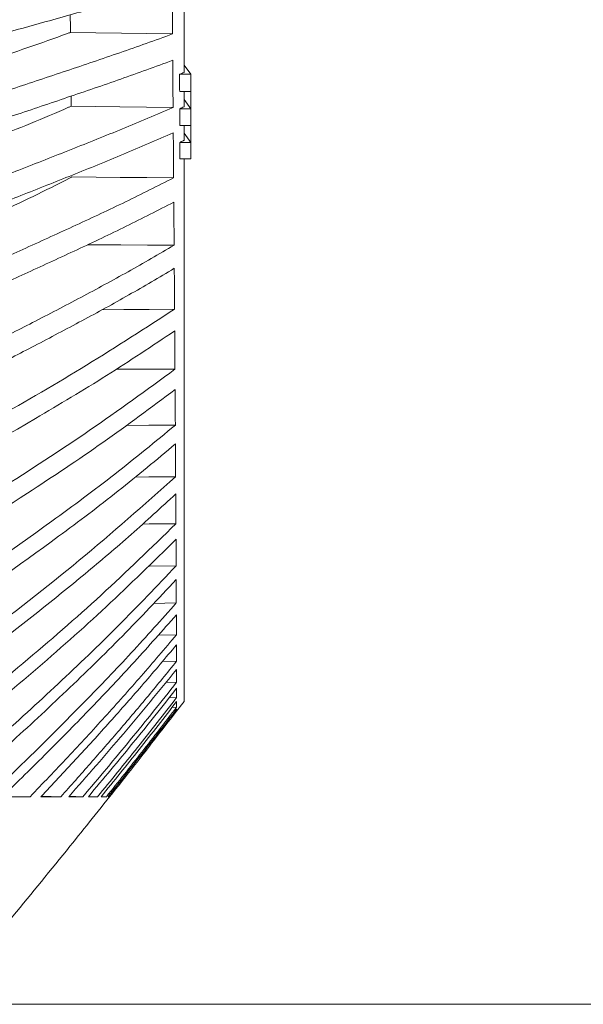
# Model space of a CAD drawing. Header units: millimetres. Extents: x 0 to 1118, y 0 to 864.
# Tile 147 of 256: x 412 to 426, y 410 to 435. Entities that reach past the tile are written whole.
import ezdxf

# ---------------------------------------------------------------- set-up
doc = ezdxf.new("R2010")
doc.units = ezdxf.units.MM
doc.styles.add('SLDTEXTSTYLE3', font='TXT', dxfattribs={"width": 0.605})
doc.dimstyles.new('SLDDIMSTYLE0', dxfattribs={"dimtxt": 3.175, "dimasz": 3.302, "dimexe": 0, "dimexo": 0.0625, "dimgap": 0.79375, "dimtad": 0, "dimtih": 1, "dimtoh": 1, "dimdec": 0, "dimlfac": 4, "dimrnd": 1e-09, "dimzin": 12, "dimdsep": 46, "dimtxsty": 'SLDTEXTSTYLE3', "dimsah": 1, "dimcen": 0.09, "dimadec": 0, "dimazin": 3, "dimtfac": 1, "dimtofl": 0, "dimtmove": 0, "dimatfit": 3, "dimfxl": 1, "dimfrac": 2, "dimtolj": 1, "dimtzin": 12, "dimarcsym": 0})
doc.dimstyles.new('SLDDIMSTYLE1', dxfattribs={"dimtxt": 3.175, "dimasz": 3.302, "dimexe": 0, "dimexo": 0.0625, "dimgap": 0.79375, "dimtad": 0, "dimtih": 1, "dimtoh": 1, "dimdec": 1, "dimlfac": 4, "dimrnd": 1e-09, "dimzin": 12, "dimdsep": 46, "dimtxsty": 'SLDTEXTSTYLE3', "dimsah": 1, "dimcen": 0.09, "dimadec": 0, "dimazin": 3, "dimtfac": 1, "dimtofl": 0, "dimtmove": 0, "dimatfit": 3, "dimfxl": 1, "dimfrac": 2, "dimtolj": 1, "dimtzin": 12, "dimarcsym": 0})

# ---------------------------------------------------------------- blocks, each defined once
blk = doc.blocks.new('_D')
at = {"color": 7, "linetype": 'Continuous', "lineweight": 0}
for p, q in [((297.585, 452.012), (447.586, 452.012)), ((445.986, 452.012), (445.986, 433.574)), ((445.986, 410.262), (445.986, 428.701)), ((390.092, 410.262), (447.586, 410.262))]:
    blk.add_line(p, q, dxfattribs=at)
for points in [[(445.986, 452.012), (445.478, 448.71), (446.494, 448.71)], [(445.986, 410.262), (446.494, 413.564), (445.478, 413.564)]]:
    blk.add_solid(points, dxfattribs=at)
at = {"color": 7, "linetype": 'Continuous', "lineweight": 0, "insert": (442.348, 432.794), "char_height": 3.175, "attachment_point": 1, "style": 'SLDTEXTSTYLE3'}
blk.add_mtext('167', dxfattribs=at)
blk = doc.blocks.new('_D_1')
at = {"color": 7, "linetype": 'Continuous', "lineweight": 0}
for p, q in [((378.572, 515.387), (455.724, 515.387)), ((454.124, 515.387), (454.124, 465.625)), ((454.124, 410.262), (454.124, 460.025)), ((390.092, 410.262), (455.724, 410.262))]:
    blk.add_line(p, q, dxfattribs=at)
for centre, start, end in [((453.54, 462.461), 153.4349, 206.5651), ((454.708, 462.461), 333.4349, 26.5651)]:
    blk.add_arc(centre, 5.448, start, end, dxfattribs=at)
for points in [[(454.124, 515.387), (453.616, 512.085), (454.632, 512.085)], [(454.124, 410.262), (454.632, 413.564), (453.616, 413.564)]]:
    blk.add_solid(points, dxfattribs=at)
at = {"color": 7, "linetype": 'Continuous', "lineweight": 0, "insert": (448.667, 464.117), "char_height": 3.175, "attachment_point": 1, "style": 'SLDTEXTSTYLE3'}
blk.add_mtext('420.5', dxfattribs=at)

msp = doc.modelspace()

# ---------------------------------------------------------------- linework, layer by layer
at = {"color": 7, "linetype": 'Continuous', "lineweight": 15}
for p, q in [((416.024, 434.058), (415.854, 434.291)), ((415.74, 434.058), (416.024, 434.058)), ((416.024, 433.616), (416.024, 434.058)), ((415.742, 433.616), (416.024, 433.616)), ((415.854, 433.229), (415.854, 433.616)), ((416.024, 433.616), (416.024, 433.179)), ((412.966, 433.5), (412.969, 433.244)), ((416.024, 433.179), (415.854, 433.412)), ((415.744, 432.746), (415.743, 433.179)), ((415.743, 433.179), (416.024, 433.179)), ((416.024, 432.746), (416.024, 433.179)), ((415.744, 432.746), (416.024, 432.746)), ((415.854, 432.367), (415.854, 432.746)), ((416.024, 432.746), (416.024, 432.317)), ((416.024, 432.317), (415.854, 432.55)), ((415.747, 431.893), (415.746, 432.317)), ((415.746, 432.317), (416.024, 432.317)), ((416.024, 431.893), (416.024, 432.317)), ((415.747, 431.893), (416.024, 431.893)), ((415.074, 420.522), (415.656, 420.532)), ((415.193, 419.707), (415.66, 419.717)), ((415.297, 419.031), (415.662, 419.04)), ((415.389, 418.496), (415.664, 418.504)), ((415.472, 418.106), (415.664, 418.111)), ((415.663, 417.765), (415.854, 418.012)), ((415.551, 417.861), (415.664, 417.864)), ((415.626, 417.763), (415.663, 417.765)), ((412.704, 415.575), (412.207, 415.592)), ((413.265, 415.575), (412.916, 415.587))]:
    msp.add_line(p, q, dxfattribs=at)
at = {"color": 7, "linetype": 'Continuous', "lineweight": 15, "flags": 128}
for points in [[(412.949, 435.129), (413.601, 435.119), (414.254, 435.109), (414.906, 435.099), (415.559, 435.09)], [(412.969, 433.244), (413.588, 433.237), (414.208, 433.229), (414.891, 433.221), (415.573, 433.213)], [(412.988, 431.431), (413.605, 431.426), (414.222, 431.421), (414.905, 431.415), (415.587, 431.409)], [(413.385, 429.697), (413.62, 429.696), (414.235, 429.693), (414.917, 429.689), (415.6, 429.685)], [(413.748, 428.031), (414.317, 428.037), (414.965, 428.044), (415.612, 428.051)], [(414.118, 426.512), (414.257, 426.513), (414.94, 426.514), (415.622, 426.514)], [(414.375, 425.076), (414.949, 425.079), (415.631, 425.082)], [(414.604, 423.754), (414.957, 423.756), (415.639, 423.762)], [(414.794, 422.55), (414.963, 422.552), (415.646, 422.56)], [(414.934, 421.471), (414.969, 421.471), (415.652, 421.481)]]:
    msp.add_lwpolyline(points, dxfattribs=at)
at = {"color": 7, "linetype": 'Continuous', "lineweight": 15}
for points, knots in [([(415.854, 434.108), (415.854, 434.909), (415.854, 436.592), (415.854, 439.291), (415.854, 442.15), (415.854, 445.067), (415.854, 448.012), (415.854, 450.958), (415.854, 453.874), (415.854, 456.735), (415.854, 459.511), (415.854, 462.177), (415.854, 464.706), (415.854, 467.075), (415.854, 469.26), (415.854, 471.24), (415.854, 472.996), (415.854, 474.513), (415.854, 475.764), (415.854, 476.747), (415.854, 477.453), (415.854, 477.907), (415.854, 477.977), (415.854, 478.011)], [0, 0, 0, 0, 0.043645, 0.091666, 0.139688, 0.187709, 0.23573, 0.283752, 0.331773, 0.379795, 0.427816, 0.475838, 0.523859, 0.57188, 0.619902, 0.667923, 0.715945, 0.763966, 0.811987, 0.858991, 0.905994, 0.952997, 1, 1, 1, 1]), ([(415.549, 436.334), (415.09, 436.197), (414.172, 435.924), (412.765, 435.529), (411.385, 435.144), (410.478, 434.89), (410.039, 434.767)], [0, 0, 0, 0, 0.2542642, 0.5085038, 0.7623045, 1, 1, 1, 1]), ([(415.559, 435.09), (415.558, 435.193), (415.557, 435.399), (415.554, 435.71), (415.552, 436.021), (415.55, 436.229), (415.549, 436.334)], [0, 0, 0, 0, 0.2509352, 0.5018703, 0.7509195, 1, 1, 1, 1]), ([(412.944, 435.58), (412.945, 435.454), (412.947, 435.303), (412.949, 435.154), (412.949, 435.129)], [0, 0, 0, 0, 0.833662, 1, 1, 1, 1]), ([(412.949, 435.129), (412.924, 435.12), (412.23, 434.868), (411.175, 434.505), (410.134, 434.158), (409.785, 434.041)], [0, 0, 0, 0, 0.024387, 0.672384, 1, 1, 1, 1]), ([(410.172, 433.256), (410.603, 433.399), (411.495, 433.696), (412.845, 434.146), (414.219, 434.609), (415.112, 434.929), (415.559, 435.09)], [0, 0, 0, 0, 0.2380839, 0.4923106, 0.7461106, 1, 1, 1, 1]), ([(415.564, 434.416), (415.122, 434.254), (414.239, 433.932), (412.88, 433.469), (411.543, 433.02), (410.662, 432.724), (410.236, 432.582)], [0, 0, 0, 0, 0.254379, 0.50873, 0.762451, 1, 1, 1, 1]), ([(415.573, 433.213), (415.573, 433.313), (415.571, 433.512), (415.569, 433.812), (415.566, 434.113), (415.565, 434.315), (415.564, 434.416)], [0, 0, 0, 0, 0.250935, 0.50187, 0.750919, 1, 1, 1, 1]), ([(415.74, 434.058), (415.759, 434.066), (415.797, 434.083), (415.835, 434.1), (415.854, 434.108)], [0, 0, 0, 0, 0.500093, 1, 1, 1, 1]), ([(415.742, 433.616), (415.741, 433.69), (415.741, 433.8), (415.741, 433.947), (415.74, 434.021), (415.74, 434.058)], [0, 0, 0, 0, 0.499982, 0.749989, 1, 1, 1, 1]), ([(412.969, 433.244), (412.946, 433.234), (412.282, 432.945), (411.286, 432.536), (410.298, 432.147), (409.978, 432.021)], [0, 0, 0, 0, 0.023634, 0.683551, 1, 1, 1, 1]), ([(410.379, 431.121), (410.797, 431.284), (411.661, 431.62), (412.966, 432.133), (414.289, 432.662), (415.145, 433.029), (415.573, 433.213)], [0, 0, 0, 0, 0.238218, 0.4926, 0.746236, 1, 1, 1, 1]), ([(415.743, 433.179), (415.762, 433.188), (415.799, 433.204), (415.836, 433.221), (415.854, 433.229)], [0, 0, 0, 0, 0.500047, 1, 1, 1, 1]), ([(415.578, 432.564), (415.155, 432.379), (414.309, 432.009), (413.001, 431.479), (411.711, 430.968), (410.858, 430.633), (410.446, 430.472)], [0, 0, 0, 0, 0.254486, 0.508942, 0.762556, 1, 1, 1, 1]), ([(415.587, 431.409), (415.587, 431.504), (415.585, 431.695), (415.583, 431.983), (415.581, 432.273), (415.579, 432.467), (415.578, 432.564)], [0, 0, 0, 0, 0.250935, 0.50187, 0.75092, 1, 1, 1, 1]), ([(415.746, 432.317), (415.755, 432.322), (415.773, 432.33), (415.8, 432.342), (415.827, 432.355), (415.845, 432.363), (415.854, 432.367)], [0, 0, 0, 0, 0.249999, 0.499999, 0.749999, 1, 1, 1, 1]), ([(415.854, 418.012), (415.854, 418.04), (415.854, 418.096), (415.854, 418.545), (415.854, 419.257), (415.854, 420.252), (415.854, 421.512), (415.854, 423.028), (415.854, 424.785), (415.854, 426.598), (415.854, 428.395), (415.854, 430.093), (415.854, 431.298), (415.854, 431.893)], [0, 0, 0, 0, 0.097829, 0.195658, 0.293487, 0.391316, 0.489146, 0.586975, 0.684804, 0.782633, 0.855761, 0.928889, 1, 1, 1, 1]), ([(412.988, 431.431), (412.967, 431.42), (412.334, 431.096), (411.399, 430.645), (410.467, 430.219), (410.178, 430.087)], [0, 0, 0, 0, 0.0232372, 0.6969923, 1, 1, 1, 1]), ([(410.595, 429.069), (410.999, 429.25), (411.834, 429.624), (413.091, 430.197), (414.361, 430.79), (415.178, 431.202), (415.587, 431.409)], [0, 0, 0, 0, 0.23829, 0.492788, 0.746311, 1, 1, 1, 1]), ([(415.592, 430.787), (415.188, 430.58), (414.379, 430.164), (413.124, 429.57), (411.884, 428.999), (411.061, 428.627), (410.664, 428.447)], [0, 0, 0, 0, 0.2546, 0.509169, 0.762689, 1, 1, 1, 1]), ([(415.6, 429.685), (415.599, 429.776), (415.598, 429.958), (415.596, 430.233), (415.594, 430.509), (415.593, 430.694), (415.592, 430.787)], [0, 0, 0, 0, 0.250935, 0.50187, 0.7509193, 1, 1, 1, 1]), ([(410.814, 427.109), (411.203, 427.308), (412.008, 427.718), (413.215, 428.348), (414.43, 429.002), (415.21, 429.458), (415.6, 429.685)], [0, 0, 0, 0, 0.238407, 0.493016, 0.746411, 1, 1, 1, 1]), ([(415.604, 429.094), (415.219, 428.865), (414.448, 428.407), (413.246, 427.752), (412.057, 427.123), (411.265, 426.715), (410.882, 426.518)], [0, 0, 0, 0, 0.2546719, 0.5093158, 0.7627369, 1, 1, 1, 1]), ([(415.612, 428.051), (415.611, 428.137), (415.61, 428.309), (415.608, 428.569), (415.606, 428.83), (415.605, 429.006), (415.604, 429.094)], [0, 0, 0, 0, 0.2509359, 0.5018719, 0.7509203, 1, 1, 1, 1]), ([(396.518, 415.575), (396.856, 415.903), (397.532, 416.562), (399.03, 417.816), (401.046, 419.299), (403.628, 420.969), (406.954, 422.951), (410.247, 424.797), (413.386, 426.603), (414.869, 427.568), (415.612, 428.051)], [0, 0, 0, 0, 0.066779, 0.133773, 0.26881, 0.402355, 0.53617, 0.768031, 0.883937, 1, 1, 1, 1]), ([(415.616, 427.494), (415.039, 427.109), (413.885, 426.338), (411.445, 424.884), (408.57, 423.252), (405.333, 421.386), (402.411, 419.592), (400.098, 418.002), (398.356, 416.651), (397.556, 415.934), (397.155, 415.575)], [0, 0, 0, 0, 0.095071, 0.190331, 0.381226, 0.535051, 0.688989, 0.843942, 0.921866, 1, 1, 1, 1]), ([(415.622, 426.514), (415.622, 426.595), (415.621, 426.756), (415.619, 427), (415.617, 427.245), (415.616, 427.411), (415.616, 427.494)], [0, 0, 0, 0, 0.250935, 0.501869, 0.750919, 1, 1, 1, 1]), ([(399.493, 415.575), (400.039, 416.01), (401.132, 416.88), (403.453, 418.537), (406.791, 420.726), (410.377, 422.945), (413.452, 424.925), (414.899, 425.984), (415.622, 426.514)], [0, 0, 0, 0, 0.110153, 0.22051, 0.442021, 0.720891, 0.860334, 1, 1, 1, 1]), ([(415.626, 425.993), (415.016, 425.537), (413.797, 424.625), (411.53, 423.122), (408.885, 421.446), (405.907, 419.563), (402.975, 417.638), (401.145, 416.263), (400.229, 415.575)], [0, 0, 0, 0, 0.124694, 0.249668, 0.437172, 0.624681, 0.812161, 1, 1, 1, 1]), ([(415.631, 425.082), (415.631, 425.157), (415.63, 425.306), (415.629, 425.533), (415.627, 425.762), (415.626, 425.916), (415.626, 425.993)], [0, 0, 0, 0, 0.250934, 0.501868, 0.750919, 1, 1, 1, 1]), ([(402.513, 415.575), (403.601, 416.379), (405.777, 417.986), (409.157, 420.286), (411.94, 422.222), (414.098, 423.819), (415.12, 424.661), (415.631, 425.082)], [0, 0, 0, 0, 0.250999, 0.501937, 0.750722, 0.875277, 1, 1, 1, 1]), ([(415.634, 424.6), (415.151, 424.196), (414.184, 423.387), (412.141, 421.849), (409.518, 419.998), (406.335, 417.82), (404.278, 416.323), (403.25, 415.575)], [0, 0, 0, 0, 0.125531, 0.251274, 0.502305, 0.751134, 1, 1, 1, 1]), ([(415.639, 423.762), (415.639, 423.83), (415.638, 423.967), (415.637, 424.176), (415.636, 424.386), (415.635, 424.529), (415.634, 424.6)], [0, 0, 0, 0, 0.250934, 0.501868, 0.750918, 1, 1, 1, 1]), ([(405.259, 415.575), (406.145, 416.245), (407.917, 417.586), (410.582, 419.578), (413.205, 421.6), (414.827, 423.041), (415.639, 423.762)], [0, 0, 0, 0, 0.250929, 0.501851, 0.750682, 1, 1, 1, 1]), ([(415.642, 423.321), (415.266, 422.974), (414.512, 422.279), (412.935, 420.943), (410.903, 419.331), (408.412, 417.452), (406.757, 416.201), (405.93, 415.575)], [0, 0, 0, 0, 0.12547, 0.251078, 0.502023, 0.751008, 1, 1, 1, 1]), ([(415.646, 422.56), (415.646, 422.621), (415.645, 422.745), (415.644, 422.934), (415.643, 423.126), (415.642, 423.256), (415.642, 423.321)], [0, 0, 0, 0, 0.250934, 0.501867, 0.750918, 1, 1, 1, 1]), ([(407.576, 415.575), (408.275, 416.139), (409.671, 417.266), (411.737, 418.975), (413.757, 420.72), (415.016, 421.946), (415.646, 422.56)], [0, 0, 0, 0, 0.250726, 0.50146, 0.750528, 1, 1, 1, 1]), ([(415.648, 422.162), (415.059, 421.581), (413.882, 420.42), (412.004, 418.769), (410.088, 417.157), (408.793, 416.102), (408.146, 415.575)], [0, 0, 0, 0, 0.250761, 0.501478, 0.750707, 1, 1, 1, 1]), ([(415.652, 421.481), (415.651, 421.536), (415.651, 421.646), (415.65, 421.815), (415.649, 421.987), (415.648, 422.104), (415.648, 422.162)], [0, 0, 0, 0, 0.250933, 0.501867, 0.750918, 1, 1, 1, 1]), ([(409.427, 415.575), (409.968, 416.051), (411.049, 417.002), (412.636, 418.456), (414.185, 419.938), (415.163, 420.967), (415.652, 421.481)], [0, 0, 0, 0, 0.2504989, 0.501006, 0.7503622, 1, 1, 1, 1]), ([(415.653, 421.129), (415.198, 420.645), (414.288, 419.676), (412.852, 418.279), (411.384, 416.912), (410.386, 416.021), (409.887, 415.575)], [0, 0, 0, 0, 0.25049, 0.500962, 0.750437, 1, 1, 1, 1]), ([(415.656, 420.532), (415.656, 420.58), (415.655, 420.676), (415.655, 420.824), (415.654, 420.975), (415.654, 421.078), (415.653, 421.129)], [0, 0, 0, 0, 0.2509332, 0.5018664, 0.7509175, 1, 1, 1, 1]), ([(410.85, 415.575), (411.266, 415.976), (412.099, 416.778), (413.319, 418.003), (414.513, 419.249), (415.275, 420.104), (415.656, 420.532)], [0, 0, 0, 0, 0.250317, 0.50064, 0.750233, 1, 1, 1, 1]), ([(415.657, 420.227), (415.303, 419.826), (414.594, 419.023), (413.489, 417.853), (412.361, 416.703), (411.593, 415.951), (411.209, 415.575)], [0, 0, 0, 0, 0.250292, 0.500577, 0.75025, 1, 1, 1, 1]), ([(415.66, 419.717), (415.659, 419.758), (415.659, 419.839), (415.659, 419.965), (415.658, 420.094), (415.658, 420.183), (415.657, 420.227)], [0, 0, 0, 0, 0.250933, 0.501866, 0.750917, 1, 1, 1, 1]), ([(411.918, 415.575), (412.24, 415.912), (412.885, 416.586), (413.831, 417.614), (414.761, 418.654), (415.36, 419.363), (415.66, 419.717)], [0, 0, 0, 0, 0.250191, 0.500384, 0.750142, 1, 1, 1, 1]), ([(415.66, 419.461), (415.382, 419.128), (414.824, 418.464), (413.961, 417.488), (413.085, 416.524), (412.489, 415.891), (412.191, 415.575)], [0, 0, 0, 0, 0.250169, 0.500335, 0.750141, 1, 1, 1, 1]), ([(415.662, 419.04), (415.662, 419.073), (415.662, 419.139), (415.661, 419.243), (415.661, 419.349), (415.661, 419.424), (415.66, 419.461)], [0, 0, 0, 0, 0.250933, 0.501865, 0.750917, 1, 1, 1, 1]), ([(412.704, 415.575), (412.957, 415.858), (413.463, 416.426), (414.209, 417.287), (414.945, 418.157), (415.423, 418.745), (415.662, 419.04)], [0, 0, 0, 0, 0.250114, 0.50023, 0.750088, 1, 1, 1, 1]), ([(415.663, 418.833), (415.439, 418.557), (414.992, 418.004), (414.306, 417.186), (413.611, 416.375), (413.14, 415.842), (412.905, 415.575)], [0, 0, 0, 0, 0.250102, 0.500203, 0.750086, 1, 1, 1, 1]), ([(415.664, 418.504), (415.663, 418.529), (415.663, 418.58), (415.663, 418.661), (415.663, 418.745), (415.663, 418.804), (415.663, 418.833)], [0, 0, 0, 0, 0.250933, 0.501865, 0.750917, 1, 1, 1, 1]), ([(413.265, 415.575), (413.469, 415.816), (413.877, 416.297), (414.481, 417.027), (415.078, 417.761), (415.468, 418.256), (415.664, 418.504)], [0, 0, 0, 0, 0.250071, 0.500142, 0.750056, 1, 1, 1, 1]), ([(415.664, 418.348), (415.48, 418.114), (415.111, 417.645), (414.549, 416.95), (413.982, 416.259), (413.598, 415.803), (413.407, 415.575)], [0, 0, 0, 0, 0.250062, 0.500124, 0.750053, 1, 1, 1, 1]), ([(415.664, 418.111), (415.664, 418.129), (415.664, 418.164), (415.664, 418.222), (415.664, 418.282), (415.664, 418.326), (415.664, 418.348)], [0, 0, 0, 0, 0.2509324, 0.5018649, 0.7509168, 1, 1, 1, 1]), ([(413.644, 415.575), (413.815, 415.784), (414.157, 416.203), (414.665, 416.835), (415.168, 417.471), (415.499, 417.898), (415.664, 418.111)], [0, 0, 0, 0, 0.2500453, 0.5000909, 0.7500375, 1, 1, 1, 1]), ([(415.664, 418.007), (415.506, 417.802), (415.189, 417.393), (414.708, 416.784), (414.223, 416.177), (413.897, 415.776), (413.734, 415.575)], [0, 0, 0, 0, 0.2500403, 0.5000804, 0.750035, 1, 1, 1, 1]), ([(415.664, 417.864), (415.664, 417.874), (415.664, 417.894), (415.664, 417.928), (415.664, 417.965), (415.664, 417.993), (415.664, 418.007)], [0, 0, 0, 0, 0.250932, 0.501865, 0.750917, 1, 1, 1, 1]), ([(413.868, 415.575), (414.019, 415.764), (414.322, 416.143), (414.773, 416.714), (415.221, 417.288), (415.516, 417.672), (415.664, 417.864)], [0, 0, 0, 0, 0.250031, 0.500062, 0.750026, 1, 1, 1, 1]), ([(415.664, 417.812), (415.519, 417.624), (415.231, 417.249), (414.793, 416.689), (414.353, 416.13), (414.058, 415.76), (413.91, 415.575)], [0, 0, 0, 0, 0.2500276, 0.5000552, 0.7500246, 1, 1, 1, 1]), ([(413.951, 415.575), (414.095, 415.756), (414.383, 416.119), (414.812, 416.666), (415.239, 417.214), (415.522, 417.581), (415.663, 417.765)], [0, 0, 0, 0, 0.250022, 0.500044, 0.750019, 1, 1, 1, 1]), ([(415.663, 417.765), (415.663, 417.766), (415.663, 417.77), (415.664, 417.78), (415.664, 417.794), (415.664, 417.806), (415.664, 417.812)], [0, 0, 0, 0, 0.250933, 0.501865, 0.750917, 1, 1, 1, 1]), ([(410.53, 411.366), (410.846, 411.748), (411.647, 412.719), (412.642, 413.94), (413.516, 415.027), (413.976, 415.603), (414.244, 415.944), (414.315, 416.034)], [0, 0, 0, 0, 0.249425, 0.633548, 0.784945, 0.943139, 1, 1, 1, 1]), ([(411.209, 415.575), (411.272, 415.575), (411.397, 415.575), (411.578, 415.575), (411.752, 415.575), (411.863, 415.575), (411.918, 415.575)], [0, 0, 0, 0, 0.250115, 0.50023, 0.750089, 1, 1, 1, 1]), ([(412.191, 415.575), (412.237, 415.575), (412.329, 415.575), (412.459, 415.575), (412.585, 415.575), (412.664, 415.575), (412.704, 415.575)], [0, 0, 0, 0, 0.2500827, 0.5001653, 0.7500612, 1, 1, 1, 1]), ([(412.905, 415.575), (412.938, 415.575), (413.003, 415.575), (413.095, 415.575), (413.183, 415.575), (413.238, 415.575), (413.265, 415.575)], [0, 0, 0, 0, 0.250084, 0.500168, 0.750067, 1, 1, 1, 1]), ([(413.407, 415.575), (413.429, 415.575), (413.473, 415.575), (413.535, 415.575), (413.592, 415.575), (413.627, 415.575), (413.644, 415.575)], [0, 0, 0, 0, 0.250073, 0.500146, 0.750058, 1, 1, 1, 1]), ([(413.734, 415.575), (413.747, 415.575), (413.774, 415.575), (413.809, 415.575), (413.841, 415.575), (413.859, 415.575), (413.868, 415.575)], [0, 0, 0, 0, 0.250065, 0.500131, 0.750052, 1, 1, 1, 1]), ([(413.91, 415.575), (413.916, 415.575), (413.927, 415.575), (413.939, 415.575), (413.947, 415.575), (413.95, 415.575), (413.951, 415.575)], [0, 0, 0, 0, 0.250062, 0.500124, 0.75005, 1, 1, 1, 1])]:
    msp.add_open_spline(points, degree=3, knots=knots, dxfattribs=at)

# ---------------------------------------------------------------- dimensions: what is measured, and where the dimension line sits
at = {"color": 7, "linetype": 'Continuous', "lineweight": 0}
dim = msp.add_linear_dim(base=(454.124, 515.387), p1=(388.492, 410.262), p2=(376.972, 515.387), angle=90, text='(<>)', dimstyle='SLDDIMSTYLE1', dxfattribs=at)
dim.commit()
dim.dimension.update_dxf_attribs({"geometry": '_D_1', "text_midpoint": (454.124, 462.825), "dimtype": 160})
dim = msp.add_linear_dim(base=(445.986, 410.262), p1=(295.985, 452.012), p2=(388.492, 410.262), angle=90, dimstyle='SLDDIMSTYLE0', dxfattribs=at)
dim.commit()
dim.dimension.update_dxf_attribs({"geometry": '_D', "text_midpoint": (445.986, 431.137), "dimtype": 160})

doc.saveas('drawing.dxf')
